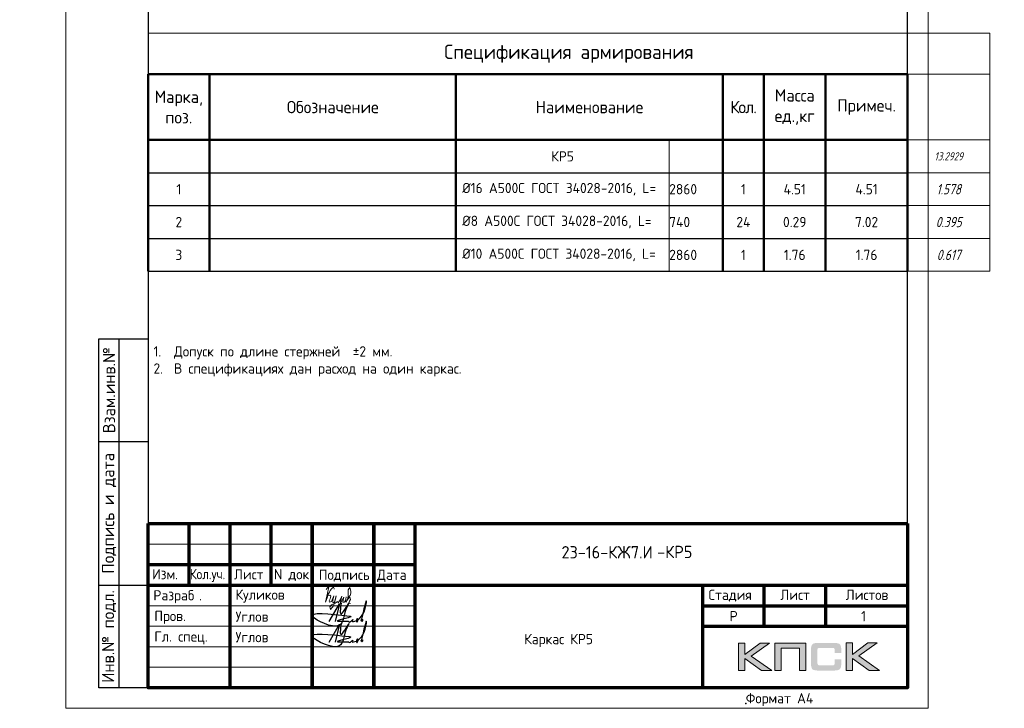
# Model space of a CAD drawing. Header units: millimetres. Extents: x 251864 to 617215, y -272865 to -46010.
# Tile 40 of 53: x 467671 to 491651, y -204128 to -187356. Entities that reach past the tile are written whole.
import ezdxf
from ezdxf.enums import TextEntityAlignment as Align

# ---------------------------------------------------------------- set-up
doc = ezdxf.new("R2010")
doc.units = ezdxf.units.MM
doc.layers.get('Defpoints').update_dxf_attribs({"color": 140})
for name, color, linetype, lineweight in [('АС-Таблицы', 7, 'Continuous', 20), ('Выноски', 20, 'Continuous', 20), ('Размеры', 54, 'Continuous', 20), ('Рамка', 7, 'Continuous', 70), ('СО_ОСНОВНАЯ_060', 142, 'Continuous', 60), ('Текст', 41, 'Continuous', 30), ('ТОНКИЕ', 7, 'Continuous', 9)]:
    doc.layers.add(name, color=color, linetype=linetype, lineweight=lineweight)
doc.layers.add('ТОЛСТЫЕ_ОСНОВНЫЕ', color=6, linetype='Continuous')
doc.styles.add('AC-Размерный', font='isocpeur.TTF', dxfattribs={"width": 0.8, "oblique": 15})
doc.styles.add('GOST-2.304_Type-B', font='GOST_Common.ttf')
doc.styles.add('style1', font='GOST_Common.ttf', dxfattribs={"height": 500})
doc.styles.add('ГОСТ', font='GOST_Common.ttf')

# ---------------------------------------------------------------- blocks, each defined once
blk = doc.blocks.new('*U281')
blk.add_point((165.57, 1.2))
at = {"layer": 'ТОЛСТЫЕ_ОСНОВНЫЕ'}
for p, q in [((8, 5), (8, 90)), ((8, 90), (20, 90)), ((13, 5), (13, 90)), ((8, 65), (20, 65)), ((8, 30), (20, 30)), ((20, 5), (8, 5))]:
    blk.add_line(p, q, dxfattribs=at)
at = {"layer": 'ТОЛСТЫЕ_ОСНОВНЫЕ', "color": 6}
blk.add_lwpolyline([(20, 5), (205, 5), (205, 292), (20, 292)], close=True, dxfattribs=at)
at = {"layer": 'ТОНКИЕ'}
blk.add_lwpolyline([(0, 0), (210, 0), (210, 297), (0, 297)], close=True, dxfattribs=at)
at = {"layer": 'Текст', "style": 'style1'}
for s, p in [('Взам.инв.№', (10.5, 77.5)), ('Подпись и дата', (10.5, 47.5)), ('Инв.№ подл.', (10.5, 17.5))]:
    blk.add_text(s, height=3, rotation=90, dxfattribs=at).set_placement(p, align=Align.MIDDLE)
blk.add_text('Формат А4', height=2.5, dxfattribs=at).set_placement((165.57, 1.2))
blk = doc.blocks.new('*T1021')
at = {"layer": 'Defpoints', "color": 8, "linetype": 'ByBlock', "lineweight": 0, "transparency": 16777216}
for p, q in [((0, 0), (20500, 0)), ((0, 0), (0, -1000)), ((20500, 0), (20500, -5800)), ((18500, -1000), (20500, -1000)), ((12693, -2600), (12693, -5800)), ((18500, -2600), (20500, -2600)), ((18500, -3400), (20500, -3400)), ((18500, -4200), (20500, -4200)), ((18500, -5000), (20500, -5000)), ((18500, -5800), (20500, -5800))]:
    blk.add_line(p, q, dxfattribs=at)
at = {"layer": 'АС-Таблицы', "color": 0, "linetype": 'ByBlock', "lineweight": 50, "transparency": 16777216}
for p, q in [((0, -1000), (18500, -1000)), ((0, -1000), (0, -5800)), ((1500, -1000), (1500, -5800)), ((7500, -1000), (7500, -5800)), ((14000, -1000), (14000, -5800)), ((15000, -1000), (15000, -5800)), ((16500, -1000), (16500, -5800)), ((18500, -1000), (18500, -5800)), ((0, -2600), (18500, -2600))]:
    blk.add_line(p, q, dxfattribs=at)
at = {"layer": 'АС-Таблицы', "color": 0, "linetype": 'ByBlock', "lineweight": -2, "transparency": 16777216}
for p, q in [((0, -3400), (18500, -3400)), ((0, -4200), (18500, -4200)), ((0, -5000), (18500, -5000)), ((0, -5800), (18500, -5800))]:
    blk.add_line(p, q, dxfattribs=at)
at = {"layer": 'АС-Таблицы', "color": 0, "transparency": 16777216, "attachment_point": 5}
for s, insert, char_height, width, style in [('Спецификация {\\C256;армирования }', (10250, -500), 350, 20300, 'ГОСТ'), ('Марка, поз.', (750, -1800), 300, 1300, 'ГОСТ'), ('Масса ед.,кг', (15750, -1800), 300, 1300, 'ГОСТ'), ('Обозначение', (4500, -1800), 300, 5800, 'ГОСТ'), ('Наименование', (10750, -1800), 300, 6300, 'ГОСТ'), ('{\\T0.9;Кол.}', (14500, -1800), 300, 800, 'ГОСТ'), ('Примеч.', (17500, -1800), 300, 1800, 'ГОСТ'), ('КР5', (10096, -3000), 250, 5193, 'ГОСТ'), ('13.2929', (19500, -3000), 200, 1800, 'AC-Размерный'), ('{\\C5;1}', (750, -3800), 250, 1300, 'ГОСТ'), ('1', (14500, -3800), 250, 800, 'ГОСТ'), ('{\\C5;4.51}', (15750, -3800), 250, 1300, 'ГОСТ'), ('{\\C5;2}', (750, -4600), 250, 1300, 'ГОСТ'), ('24', (14500, -4600), 250, 800, 'ГОСТ'), ('{\\C5;0.29}', (15750, -4600), 250, 1300, 'ГОСТ'), ('{\\C5;3}', (750, -5400), 250, 1300, 'ГОСТ'), ('1', (14500, -5400), 250, 800, 'ГОСТ'), ('{\\C5;1.76}', (15750, -5400), 250, 1300, 'ГОСТ')]:
    blk.add_mtext(s, dxfattribs=dict(at, insert=insert, char_height=char_height, width=width, style=style))
at = {"layer": 'АС-Таблицы', "color": 112, "transparency": 16777216, "char_height": 250, "width": 5193, "attachment_point": 4, "style": 'ГОСТ'}
for s, insert in [(' {\\C2;%%C16 A500С \\C0;ГОСТ 34028-2016, \\C2;L=}', (7500, -3800)), (' {\\C2;%%C8 A500С \\C0;ГОСТ 34028-2016, \\C2;L=}', (7500, -4600)), (' {\\C2;%%C10 A500С \\C0;ГОСТ 34028-2016, \\C2;L=}', (7500, -5400))]:
    blk.add_mtext(s, dxfattribs=dict(at, insert=insert))
at = {"layer": 'АС-Таблицы', "color": 32, "transparency": 16777216, "char_height": 250}
for s, insert, width, attachment_point, style in [('2860', (12693, -3800), 1307, 4, 'ГОСТ'), ('1.578', (19500, -3800), 1800, 5, 'AC-Размерный'), ('740', (12693, -4600), 1307, 4, 'ГОСТ'), ('0.395', (19500, -4600), 1800, 5, 'AC-Размерный'), ('2860', (12693, -5400), 1307, 4, 'ГОСТ'), ('0.617', (19500, -5400), 1800, 5, 'AC-Размерный')]:
    blk.add_mtext(s, dxfattribs=dict(at, insert=insert, width=width, attachment_point=attachment_point, style=style))
at = {"layer": 'АС-Таблицы', "color": 26, "transparency": 16777216, "char_height": 250, "width": 1800, "attachment_point": 5, "style": 'ГОСТ'}
for s, insert in [('{\\C5;4.51}', (17500, -3800)), ('{\\C5;7.02}', (17500, -4600)), ('{\\C5;1.76}', (17500, -5400))]:
    blk.add_mtext(s, dxfattribs=dict(at, insert=insert))
blk = doc.blocks.new('Роспись')
at = {"layer": 'Текст', "color": 7}
blk.add_lwpolyline([(4.18, 0.67), (6.68, 5.03), (5.62, 0.66)], dxfattribs=at)
for points in [[(7.11, 5.14), (7.17, 2.59), (9.02, 5.2), (8.57, 4.35), (6.55, -0.29), (0.19, 1.88), (9.09, 2.02)], [(11.23, 1.12), (12.72, 3.08), (13.28, 5.66), (11.96, 0.97)], [(9.09, 2.02), (9.4, 1.96), (6.15, 0.84), (8.42, 0.77), (8.9, 0.77)], [(8.9, 0.77), (8.97, 0.64), (9.94, 1.16)], [(9.94, 1.16), (9.82, 0.79), (10.85, 0.93)], [(10.85, 0.93), (11.13, 1.44), (11.23, 1.11), (10.92, 0.57), (10.85, 0.93)], [(11.23, 1.12), (11.03, 1.05), (10.98, 1.33), (11.05, 1.41)], [(11.96, 0.97), (12.16, 0.71), (12.34, 1.19), (12.03, 1.14), (11.96, 0.97)]]:
    blk.add_spline(points, degree=3, dxfattribs=at)
blk = doc.blocks.new('11')
at = {"layer": 'Выноски'}
for p, q in [((47885, 66608), (47944, 66700)), ((47944, 66700), (47962, 66737)), ((47962, 66737), (47989, 66781)), ((47989, 66781), (48016, 66806)), ((48016, 66806), (48038, 66823)), ((48038, 66823), (48060, 66786)), ((48060, 66786), (48058, 66769))]:
    blk.add_line(p, q, dxfattribs=at)
blk.add_lwpolyline([(47863, 66761), (47937, 66865), (47843, 66458), (47885, 66564), (47905, 66616), (47954, 66628), (47979, 66606), (47957, 66539), (47937, 66487), (47947, 66458), (47991, 66470), (48051, 66611), (48041, 66569), (48023, 66505), (48023, 66448), (48065, 66448), (48090, 66529), (48110, 66608), (48043, 66369), (47972, 66275), (47954, 66344), (47991, 66389), (48078, 66431), (48142, 66470), (48154, 66441), (48204, 66512), (48246, 66606), (48209, 66455), (48204, 66418), (48295, 66574), (48265, 66463), (48265, 66455), (48312, 66453), (48342, 66529), (48347, 66584), (48337, 66465), (48349, 66453), (48401, 66569), (48443, 66616), (48461, 66678), (48466, 66727), (48436, 66811), (48399, 66754), (48399, 66618), (48389, 66549), (48374, 66507), (48416, 66564), (48441, 66576), (48451, 66524), (48433, 66482), (48419, 66453), (48424, 66428), (48458, 66421)], dxfattribs=at)
blk = doc.blocks.new('штамп2')
h = blk.add_hatch(color=0)
h.paths.add_polyline_path([(328185, -69575), (328071, -69575), (327885, -69715), (327885, -69575), (327806, -69575), (327806, -69911), (327885, -69911), (327885, -69764), (328086, -69911), (328212, -69911), (327962, -69733)])
h.paths.add_polyline_path([(328326, -69638), (328549, -69638), (328549, -69911), (328627, -69911), (328627, -69575), (328543, -69575), (328248, -69575), (328248, -69655), (328248, -69911), (328326, -69911)])
h.paths.add_polyline_path([(329196, -69573), (329117, -69573), (329117, -69910), (329196, -69910), (329196, -69762), (329397, -69910), (329523, -69910), (329273, -69732), (329496, -69573), (329382, -69573), (329196, -69713)])
at = {"true_color": 0x5f007f}
blk.add_hatch(color=206, dxfattribs=at).paths.add_polyline_path([(329051, -69611), (329050, -69607), (329049, -69604), (329047, -69601), (329045, -69598), (329044, -69595), (329042, -69593), (329040, -69590), (329038, -69588), (329035, -69587), (329032, -69584), (329029, -69583), (329025, -69581), (329022, -69580), (329018, -69579), (329014, -69578), (329005, -69576), (328996, -69574), (328985, -69574), (328973, -69573), (328773, -69573), (328761, -69574), (328751, -69574), (328741, -69576), (328732, -69578), (328728, -69579), (328724, -69580), (328720, -69581), (328717, -69583), (328714, -69584), (328711, -69587), (328709, -69588), (328706, -69590), (328704, -69593), (328702, -69595), (328700, -69598), (328699, -69601), (328697, -69604), (328696, -69607), (328695, -69611), (328694, -69615), (328692, -69623), (328690, -69632), (328689, -69642), (328689, -69653), (328689, -69830), (328689, -69841), (328690, -69851), (328692, -69860), (328694, -69869), (328695, -69872), (328696, -69876), (328697, -69879), (328699, -69882), (328700, -69885), (328702, -69888), (328704, -69890), (328706, -69893), (328709, -69895), (328711, -69897), (328714, -69898), (328717, -69900), (328720, -69902), (328724, -69903), (328728, -69904), (328732, -69905), (328741, -69907), (328751, -69908), (328761, -69909), (328773, -69910), (328973, -69910), (328985, -69909), (328996, -69909), (329005, -69907), (329014, -69906), (329018, -69904), (329022, -69903), (329025, -69902), (329029, -69900), (329032, -69899), (329035, -69897), (329038, -69895), (329040, -69893), (329042, -69891), (329044, -69888), (329045, -69886), (329047, -69882), (329049, -69879), (329050, -69876), (329051, -69872), (329053, -69869), (329054, -69860), (329056, -69851), (329057, -69841), (329057, -69830), (329057, -69774), (328978, -69774), (328978, -69820), (328978, -69823), (328978, -69826), (328977, -69829), (328977, -69831), (328976, -69834), (328975, -69836), (328973, -69838), (328971, -69840), (328970, -69841), (328968, -69843), (328965, -69844), (328963, -69845), (328960, -69845), (328957, -69846), (328954, -69846), (328951, -69847), (328789, -69847), (328787, -69846), (328784, -69846), (328782, -69845), (328780, -69844), (328778, -69842), (328776, -69841), (328774, -69839), (328773, -69837), (328772, -69835), (328771, -69833), (328770, -69831), (328769, -69828), (328768, -69823), (328767, -69819), (328767, -69657), (328767, -69654), (328768, -69652), (328769, -69649), (328769, -69647), (328770, -69645), (328771, -69643), (328772, -69641), (328774, -69639), (328775, -69638), (328777, -69637), (328779, -69636), (328781, -69635), (328784, -69634), (328786, -69634), (328789, -69634), (328792, -69634), (328951, -69634), (328954, -69634), (328957, -69634), (328960, -69635), (328962, -69635), (328965, -69636), (328967, -69637), (328969, -69639), (328971, -69640), (328973, -69643), (328974, -69645), (328976, -69647), (328977, -69649), (328977, -69652), (328978, -69654), (328978, -69657), (328978, -69661), (328978, -69698), (329057, -69698), (329057, -69653), (329057, -69642), (329056, -69632), (329054, -69623), (329052, -69615)])
at = {"color": 0, "lineweight": 0}
for points in [[(327806, -69911), (327806, -69575), (327885, -69575), (327885, -69715), (328071, -69575), (328185, -69575), (327962, -69733), (328212, -69911), (328086, -69911), (327885, -69764), (327885, -69911), (327806, -69911)], [(328326, -69911), (328326, -69638), (328549, -69638), (328549, -69911), (328627, -69911), (328627, -69575), (328543, -69575), (328248, -69575), (328248, -69655), (328248, -69911), (328326, -69911)], [(329117, -69910), (329117, -69573), (329196, -69573), (329196, -69713), (329382, -69573), (329496, -69573), (329273, -69732), (329523, -69910), (329397, -69910), (329196, -69762), (329196, -69910), (329117, -69910)]]:
    blk.add_lwpolyline(points, close=True, dxfattribs=at)
at = {"layer": 'Рамка'}
for p, q in [((320616, -68120), (329866, -68120)), ((321616, -70120), (321616, -68120)), ((322616, -70120), (322616, -68120)), ((322616, -68120), (322616, -70120)), ((323366, -68120), (323366, -70120)), ((323366, -70120), (323366, -68120)), ((323866, -68120), (323866, -70120)), ((320616, -68620), (323866, -68620)), ((320616, -68870), (323866, -68870)), ((327366, -68870), (327366, -70120)), ((327366, -69120), (329866, -69120)), ((327366, -69120), (329866, -69120))]:
    blk.add_line(p, q, dxfattribs=at)
at = {"layer": 'Рамка', "color": 7}
for p, q in [((321116, -68870), (321116, -68120)), ((322116, -68870), (322116, -68120)), ((320616, -68870), (329866, -68870)), ((328116, -68870), (328116, -69370)), ((328866, -68870), (328866, -69370)), ((327366, -69370), (329866, -69370))]:
    blk.add_line(p, q, dxfattribs=at)
at = {"layer": 'Рамка', "color": 7, "lineweight": 15}
for p, q in [((320616, -68370), (323866, -68370)), ((320616, -69120), (323866, -69120)), ((320616, -69370), (323866, -69370)), ((320616, -69620), (323866, -69620)), ((320616, -69620), (323866, -69620)), ((320616, -69870), (323866, -69870))]:
    blk.add_line(p, q, dxfattribs=at)
at = {"layer": 'Рамка'}
blk.add_lwpolyline([(329866, -68120), (329866, -70120), (320616, -70120), (320616, -68120)], dxfattribs=at)
at = {"color": 18, "true_color": 0x000000, "xscale": 50, "yscale": 50, "zscale": 50}
for p in [(322612, -69347), (322612, -69597)]:
    blk.add_blockref('Роспись', p, dxfattribs=at)
at = {"layer": 'Выноски', "xscale": 0.5, "yscale": 0.5, "zscale": 0.5}
blk.add_blockref('11', (298854, -102305), dxfattribs=at)
at = {"color": 7, "style": 'ГОСТ'}
for s, p in [('Разраб', (320681, -69056)), ('.', (321237, -69056))]:
    blk.add_text(s, height=125, dxfattribs=at).set_placement(p)
at = {"layer": 'Размеры', "color": 7, "char_height": 125, "attachment_point": 4, "style": 'ГОСТ'}
for s, insert in [('{\\C256;Куликов}', (321681, -69003)), ('Пров.', (320693, -69262)), ('Углов', (321681, -69253)), ('Гл. спец.', (320693, -69512)), ('Углов', (321681, -69503))]:
    blk.add_mtext_dynamic_manual_height_columns(s, width=1000, gutter_width=625, heights=[0], dxfattribs=dict(at, insert=insert))
at = {"layer": 'Текст', "color": 7, "style": 'ГОСТ'}
blk.add_text('23-16-КЖ7.И', height=150, dxfattribs=at).set_placement((326207, -68469), align=Align.MIDDLE_CENTER)
at = {"layer": 'Текст', "color": 7}
for s, style, p in [('Изм.', 'GOST-2.304_Type-B', (320666, -68799)), ('Лист', 'GOST-2.304_Type-B', (321663, -68800)), ('N док.', 'GOST-2.304_Type-B', (322148, -68799)), ('Подпись', 'GOST-2.304_Type-B', (322696, -68806)), ('Дата', 'GOST-2.304_Type-B', (323406, -68806)), ('Стадия', 'GOST-2.304_Type-B', (327441, -69050)), ('Лист', 'GOST-2.304_Type-B', (328316, -69050)), ('Листов', 'GOST-2.304_Type-B', (329112, -69050)), ('Р', 'ГОСТ', (327698, -69310)), ('1', 'ГОСТ', (329299, -69311))]:
    blk.add_text(s, height=125, dxfattribs=dict(at, style=style)).set_placement(p)
at = {"layer": 'Текст', "color": 7, "style": 'GOST-2.304_Type-B', "width": 0.9}
blk.add_text('Кол.уч.', height=125, dxfattribs=at).set_placement((321125, -68798))

msp = doc.modelspace()

# ---------------------------------------------------------------- block references
at = {"xscale": 100, "yscale": 100, "zscale": 100}
msp.add_blockref('*U281', (468796.5, -204128.3), dxfattribs=at)
msp.add_blockref('*T1021', (470796.5, -187684.4))
at = {"layer": 'Размеры', "xscale": 2, "yscale": 2, "zscale": 2}
msp.add_blockref('штамп2', (-170435.4, -63388.9), dxfattribs=at)

# ---------------------------------------------------------------- texts
at = {"color": 0, "linetype": 'Continuous', "insert": (483196.3, -200170.4), "char_height": 300, "width": 19720.995, "attachment_point": 1, "style": 'ГОСТ'}
msp.add_mtext('-КР5', dxfattribs=at)
at = {"color": 1, "linetype": 'Continuous', "lineweight": 30, "insert": (480796.5, -202476.2), "char_height": 250, "width": 7000, "attachment_point": 5, "style": 'GOST-2.304_Type-B'}
msp.add_mtext('{\\C256;Каркас КР5}', dxfattribs=at)
at = {"layer": 'СО_ОСНОВНАЯ_060', "color": 7, "lineweight": 13, "ltscale": 100, "char_height": 250, "width": 17960.285, "attachment_point": 2, "style": 'ГОСТ'}
for insert in [(455495.7, -198838.9, 0), (430979.6, -199093.6)]:
    msp.add_mtext('\\pi500;Вес каркаса -9,75 кг', dxfattribs=dict(at, insert=insert))
at = {"layer": 'Текст', "lineweight": 25, "insert": (470929.5, -195310), "char_height": 250, "width": 18292.585, "attachment_point": 1, "style": 'GOST-2.304_Type-B'}
msp.add_mtext('\\pi-500,l500,t500,750;1.^IДопуск по длине стержней  ±2 мм. \\P2.^IВ спецификациях дан расход на один каркас.', dxfattribs=at)

doc.saveas('drawing.dxf')
